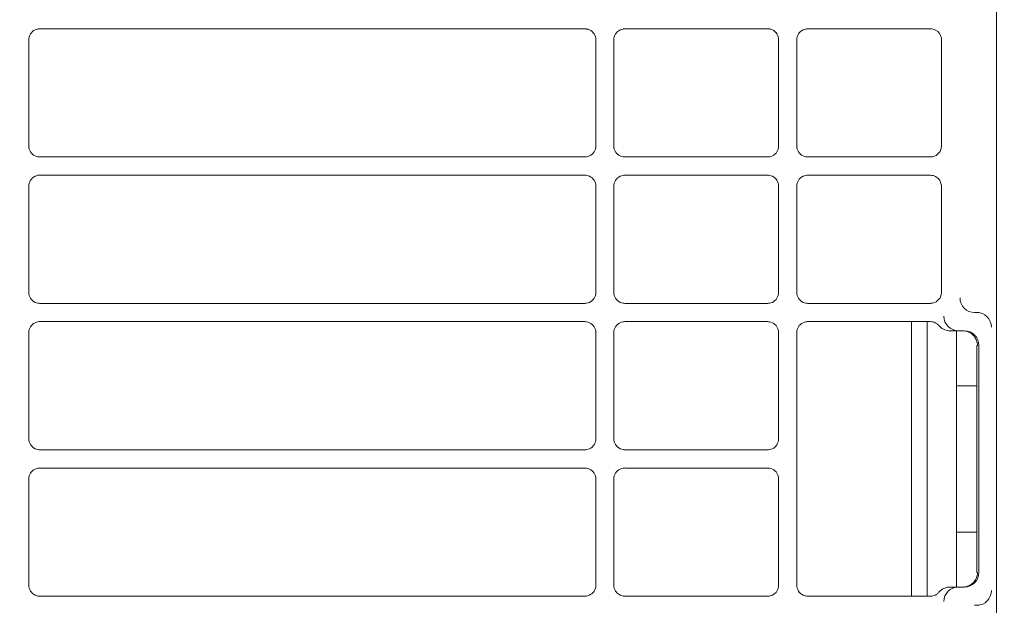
# Model space of a CAD drawing. Header units: millimetres. Extents: x -3034 to 546681, y -100001 to 133386.
# Tile 149 of 173: x 102160 to 102294, y -18041 to -17961. Entities that reach past the tile are written whole.
import ezdxf

# ---------------------------------------------------------------- set-up
doc = ezdxf.new("R2010")
doc.units = ezdxf.units.MM
doc.linetypes.add('ACAD_ISO03W100', pattern=[150, 60, -90])
doc.layers.get('Defpoints').update_dxf_attribs({"color": 252})
for name, color, linetype in [('___INST__AR_podstawy', 3, 'Continuous'), ('DETAIL', 5, 'Continuous'), ('ELEK CIENKIE', 80, 'Continuous'), ('ELEK ODGROMÓWKA', 214, 'Continuous')]:
    doc.layers.add(name, color=color, linetype=linetype)
doc.layers.add('I_WYMIARY', color=6, linetype='Continuous', lineweight=18)
doc.styles.add('DETALE1_100', font='arial.ttf', dxfattribs={"width": 0.6, "height": 200})
doc.dimstyles.new('Detale 1_100', dxfattribs={"dimscale": 0.12, "dimtxt": 250, "dimasz": 20, "dimexe": 50, "dimexo": 0, "dimgap": 30, "dimtad": 1, "dimdec": 1, "dimlfac": 0.1, "dimzin": 9, "dimdsep": 46, "dimtxsty": 'DETALE1_100', "dimblk1": 'DIM_KRESKA_', "dimblk2": 'DIM_KRESKA_', "dimsah": 1, "dimcen": 0, "dimse1": 1, "dimse2": 1, "dimclrd": 256, "dimclre": 256, "dimclrt": 256, "dimadec": 0, "dimazin": 0, "dimtfac": 0.01, "dimtdec": 1, "dimtix": 1, "dimtofl": 0, "dimtmove": 0, "dimatfit": 3, "dimfxl": 1, "dimtolj": 1, "dimtzin": 12, "dimlwd": -1, "dimarcsym": 0})

# ---------------------------------------------------------------- blocks, each defined once
blk = doc.blocks.new('iglice')
at = {"layer": 'ELEK CIENKIE', "color": 80, "linetype": 'ACAD_ISO03W100', "ltscale": 3}
blk.add_circle((-5706.4, 7322.5), 4350, dxfattribs=at)
blk = doc.blocks.new('wentDACH')
at = {"layer": 'DETAIL', "color": 8, "linetype": 'Continuous', "lineweight": 9}
for p, q in [((-83741.17, 25488.14), (-83741.17, 25272.04)), ((-83873.36, 25437.96), (-83873.26, 25438.15)), ((-83873.26, 25438.15), (-83873.13, 25438.32)), ((-83873.13, 25438.32), (-83872.99, 25438.47)), ((-83872.99, 25438.47), (-83872.82, 25438.6)), ((-83872.82, 25438.6), (-83872.63, 25438.7)), ((-83872.63, 25438.7), (-83872.44, 25438.77)), ((-83872.44, 25438.77), (-83872.23, 25438.82)), ((-83797.46, 25438.84), (-83872, 25438.84)), ((-83797.22, 25438.82), (-83797.02, 25438.78)), ((-83797.02, 25438.78), (-83796.82, 25438.7)), ((-83796.82, 25438.7), (-83796.64, 25438.6)), ((-83796.64, 25438.6), (-83796.47, 25438.47)), ((-83796.47, 25438.47), (-83796.32, 25438.32)), ((-83796.32, 25438.32), (-83796.2, 25438.15)), ((-83796.2, 25438.15), (-83796.1, 25437.97)), ((-83793.36, 25437.96), (-83793.26, 25438.14)), ((-83793.26, 25438.14), (-83793.13, 25438.32)), ((-83793.13, 25438.32), (-83792.99, 25438.47)), ((-83792.99, 25438.47), (-83792.82, 25438.59)), ((-83792.82, 25438.59), (-83792.63, 25438.7)), ((-83792.63, 25438.7), (-83792.44, 25438.77)), ((-83792.44, 25438.77), (-83792.23, 25438.82)), ((-83772.46, 25438.84), (-83792, 25438.84)), ((-83772.22, 25438.82), (-83772.02, 25438.78)), ((-83772.02, 25438.78), (-83771.82, 25438.7)), ((-83771.82, 25438.7), (-83771.64, 25438.6)), ((-83771.64, 25438.6), (-83771.47, 25438.47)), ((-83771.47, 25438.47), (-83771.32, 25438.32)), ((-83771.32, 25438.32), (-83771.2, 25438.15)), ((-83771.2, 25438.15), (-83771.1, 25437.97)), ((-83768.36, 25437.96), (-83768.26, 25438.14)), ((-83768.26, 25438.14), (-83768.14, 25438.31)), ((-83768.14, 25438.31), (-83767.99, 25438.47)), ((-83767.99, 25438.47), (-83767.82, 25438.59)), ((-83767.82, 25438.59), (-83767.63, 25438.7)), ((-83767.63, 25438.7), (-83767.44, 25438.77)), ((-83767.44, 25438.77), (-83767.23, 25438.82)), ((-83750.2, 25438.84), (-83767, 25438.84)), ((-83873.49, 25437.34), (-83873.48, 25437.55)), ((-83873.49, 25437.34), (-83873.49, 25422.84)), ((-83873.48, 25437.55), (-83873.43, 25437.76)), ((-83873.43, 25437.76), (-83873.36, 25437.96)), ((-83796.1, 25437.97), (-83796.02, 25437.77)), ((-83796.02, 25437.77), (-83795.98, 25437.56)), ((-83795.98, 25437.56), (-83795.97, 25437.35)), ((-83795.97, 25422.83), (-83795.97, 25437.35)), ((-83793.49, 25437.34), (-83793.48, 25437.55)), ((-83793.49, 25437.34), (-83793.49, 25422.84)), ((-83793.48, 25437.55), (-83793.43, 25437.76)), ((-83793.43, 25437.76), (-83793.36, 25437.96)), ((-83771.1, 25437.97), (-83771.02, 25437.77)), ((-83771.02, 25437.77), (-83770.98, 25437.56)), ((-83770.98, 25437.56), (-83770.97, 25437.35)), ((-83770.97, 25422.83), (-83770.97, 25437.35)), ((-83768.49, 25437.34), (-83768.48, 25437.55)), ((-83768.49, 25437.34), (-83768.49, 25422.84)), ((-83768.48, 25437.55), (-83768.43, 25437.76)), ((-83768.43, 25437.76), (-83768.36, 25437.96)), ((-83748.71, 25422.84), (-83748.71, 25437.34)), ((-83873.48, 25422.63), (-83873.49, 25422.84)), ((-83873.43, 25422.42), (-83873.48, 25422.63)), ((-83873.36, 25422.22), (-83873.43, 25422.42)), ((-83873.26, 25422.04), (-83873.36, 25422.22)), ((-83873.13, 25421.87), (-83873.26, 25422.04)), ((-83796.2, 25422.03), (-83796.32, 25421.86)), ((-83796.1, 25422.22), (-83796.2, 25422.03)), ((-83796.02, 25422.41), (-83796.1, 25422.22)), ((-83795.98, 25422.62), (-83796.02, 25422.41)), ((-83795.97, 25422.83), (-83795.98, 25422.62)), ((-83793.48, 25422.63), (-83793.49, 25422.84)), ((-83793.43, 25422.42), (-83793.48, 25422.63)), ((-83793.36, 25422.22), (-83793.43, 25422.42)), ((-83793.26, 25422.04), (-83793.36, 25422.22)), ((-83793.13, 25421.87), (-83793.26, 25422.04)), ((-83771.2, 25422.03), (-83771.32, 25421.86)), ((-83771.1, 25422.22), (-83771.2, 25422.03)), ((-83771.03, 25422.41), (-83771.1, 25422.22)), ((-83770.98, 25422.62), (-83771.03, 25422.41)), ((-83770.97, 25422.83), (-83770.98, 25422.62)), ((-83768.48, 25422.63), (-83768.49, 25422.84)), ((-83768.43, 25422.42), (-83768.48, 25422.63)), ((-83768.36, 25422.22), (-83768.43, 25422.42)), ((-83768.26, 25422.04), (-83768.36, 25422.22)), ((-83768.13, 25421.87), (-83768.26, 25422.04)), ((-83872.98, 25421.72), (-83873.13, 25421.87)), ((-83872.82, 25421.59), (-83872.98, 25421.72)), ((-83872.63, 25421.48), (-83872.82, 25421.59)), ((-83872.43, 25421.41), (-83872.63, 25421.48)), ((-83872.23, 25421.36), (-83872.43, 25421.41)), ((-83871.99, 25421.34), (-83797.46, 25421.34)), ((-83797.02, 25421.41), (-83797.23, 25421.36)), ((-83796.82, 25421.48), (-83797.02, 25421.41)), ((-83796.64, 25421.58), (-83796.82, 25421.48)), ((-83796.47, 25421.71), (-83796.64, 25421.58)), ((-83796.32, 25421.86), (-83796.47, 25421.71)), ((-83792.99, 25421.72), (-83793.13, 25421.87)), ((-83792.82, 25421.59), (-83792.99, 25421.72)), ((-83792.63, 25421.48), (-83792.82, 25421.59)), ((-83792.43, 25421.41), (-83792.63, 25421.48)), ((-83792.23, 25421.36), (-83792.43, 25421.41)), ((-83792, 25421.34), (-83772.46, 25421.34)), ((-83772.02, 25421.41), (-83772.23, 25421.36)), ((-83771.82, 25421.48), (-83772.02, 25421.41)), ((-83771.64, 25421.58), (-83771.82, 25421.48)), ((-83771.47, 25421.71), (-83771.64, 25421.58)), ((-83771.32, 25421.86), (-83771.47, 25421.71)), ((-83767.99, 25421.72), (-83768.13, 25421.87)), ((-83767.82, 25421.59), (-83767.99, 25421.72)), ((-83767.63, 25421.48), (-83767.82, 25421.59)), ((-83767.44, 25421.41), (-83767.63, 25421.48)), ((-83767.23, 25421.36), (-83767.44, 25421.41)), ((-83767, 25421.34), (-83750.2, 25421.34)), ((-83873.43, 25417.76), (-83873.36, 25417.96)), ((-83873.36, 25417.96), (-83873.26, 25418.15)), ((-83873.26, 25418.15), (-83873.13, 25418.32)), ((-83873.13, 25418.32), (-83872.99, 25418.47)), ((-83872.99, 25418.47), (-83872.82, 25418.6)), ((-83872.82, 25418.6), (-83872.63, 25418.7)), ((-83872.63, 25418.7), (-83872.44, 25418.78)), ((-83872.44, 25418.78), (-83872.23, 25418.82)), ((-83797.46, 25418.84), (-83872, 25418.84)), ((-83797.22, 25418.82), (-83797.02, 25418.78)), ((-83797.02, 25418.78), (-83796.82, 25418.7)), ((-83796.82, 25418.7), (-83796.64, 25418.6)), ((-83796.64, 25418.6), (-83796.47, 25418.47)), ((-83796.47, 25418.47), (-83796.32, 25418.32)), ((-83796.32, 25418.32), (-83796.2, 25418.15)), ((-83796.2, 25418.15), (-83796.1, 25417.97)), ((-83796.1, 25417.97), (-83796.02, 25417.77)), ((-83793.43, 25417.76), (-83793.36, 25417.96)), ((-83793.36, 25417.96), (-83793.26, 25418.14)), ((-83793.26, 25418.14), (-83793.13, 25418.32)), ((-83793.13, 25418.32), (-83792.99, 25418.47)), ((-83792.99, 25418.47), (-83792.82, 25418.6)), ((-83792.82, 25418.6), (-83792.63, 25418.7)), ((-83792.63, 25418.7), (-83792.44, 25418.78)), ((-83792.44, 25418.78), (-83792.23, 25418.82)), ((-83772.46, 25418.84), (-83792, 25418.84)), ((-83772.22, 25418.82), (-83772.02, 25418.78)), ((-83772.02, 25418.78), (-83771.82, 25418.7)), ((-83771.82, 25418.7), (-83771.64, 25418.6)), ((-83771.64, 25418.6), (-83771.47, 25418.47)), ((-83771.47, 25418.47), (-83771.32, 25418.32)), ((-83771.32, 25418.32), (-83771.2, 25418.15)), ((-83771.2, 25418.15), (-83771.1, 25417.97)), ((-83771.1, 25417.97), (-83771.02, 25417.77)), ((-83768.43, 25417.76), (-83768.36, 25417.96)), ((-83768.36, 25417.96), (-83768.26, 25418.14)), ((-83768.26, 25418.14), (-83768.14, 25418.32)), ((-83768.14, 25418.32), (-83767.99, 25418.47)), ((-83767.99, 25418.47), (-83767.82, 25418.6)), ((-83767.82, 25418.6), (-83767.63, 25418.7)), ((-83767.63, 25418.7), (-83767.44, 25418.78)), ((-83767.44, 25418.78), (-83767.23, 25418.82)), ((-83750.2, 25418.84), (-83767, 25418.84)), ((-83873.49, 25417.34), (-83873.48, 25417.55)), ((-83873.49, 25417.34), (-83873.49, 25402.84)), ((-83873.48, 25417.55), (-83873.43, 25417.76)), ((-83796.02, 25417.77), (-83795.98, 25417.56)), ((-83795.98, 25417.56), (-83795.97, 25417.35)), ((-83795.97, 25402.83), (-83795.97, 25417.35)), ((-83793.49, 25417.34), (-83793.48, 25417.55)), ((-83793.49, 25417.34), (-83793.49, 25402.84)), ((-83793.48, 25417.55), (-83793.43, 25417.76)), ((-83771.02, 25417.77), (-83770.98, 25417.56)), ((-83770.98, 25417.56), (-83770.97, 25417.35)), ((-83770.97, 25402.83), (-83770.97, 25417.35)), ((-83768.49, 25417.34), (-83768.48, 25417.55)), ((-83768.49, 25417.34), (-83768.49, 25402.84)), ((-83768.48, 25417.55), (-83768.43, 25417.76)), ((-83748.71, 25402.84), (-83748.71, 25417.34)), ((-83873.48, 25402.63), (-83873.49, 25402.84)), ((-83873.43, 25402.42), (-83873.48, 25402.63)), ((-83873.36, 25402.22), (-83873.43, 25402.42)), ((-83873.26, 25402.04), (-83873.36, 25402.22)), ((-83873.13, 25401.87), (-83873.26, 25402.04)), ((-83872.98, 25401.72), (-83873.13, 25401.87)), ((-83796.32, 25401.86), (-83796.47, 25401.71)), ((-83796.2, 25402.03), (-83796.32, 25401.86)), ((-83796.1, 25402.22), (-83796.2, 25402.03)), ((-83796.02, 25402.41), (-83796.1, 25402.22)), ((-83795.98, 25402.62), (-83796.02, 25402.41)), ((-83795.97, 25402.83), (-83795.98, 25402.62)), ((-83793.48, 25402.63), (-83793.49, 25402.84)), ((-83793.43, 25402.42), (-83793.48, 25402.63)), ((-83793.36, 25402.22), (-83793.43, 25402.42)), ((-83793.26, 25402.04), (-83793.36, 25402.22)), ((-83793.13, 25401.87), (-83793.26, 25402.04)), ((-83792.99, 25401.72), (-83793.13, 25401.87)), ((-83771.32, 25401.86), (-83771.47, 25401.71)), ((-83771.2, 25402.03), (-83771.32, 25401.86)), ((-83771.1, 25402.22), (-83771.2, 25402.03)), ((-83771.03, 25402.41), (-83771.1, 25402.22)), ((-83770.98, 25402.62), (-83771.03, 25402.41)), ((-83770.97, 25402.83), (-83770.98, 25402.62)), ((-83768.48, 25402.63), (-83768.49, 25402.84)), ((-83768.43, 25402.42), (-83768.48, 25402.63)), ((-83768.36, 25402.22), (-83768.43, 25402.42)), ((-83768.26, 25402.04), (-83768.36, 25402.22)), ((-83768.13, 25401.87), (-83768.26, 25402.04)), ((-83767.99, 25401.72), (-83768.13, 25401.87)), ((-83872.82, 25401.59), (-83872.98, 25401.72)), ((-83872.63, 25401.48), (-83872.82, 25401.59)), ((-83872.43, 25401.41), (-83872.63, 25401.48)), ((-83872.23, 25401.36), (-83872.43, 25401.41)), ((-83872, 25401.34), (-83797.46, 25401.34)), ((-83797.02, 25401.41), (-83797.23, 25401.36)), ((-83796.82, 25401.48), (-83797.02, 25401.41)), ((-83796.64, 25401.58), (-83796.82, 25401.48)), ((-83796.47, 25401.71), (-83796.64, 25401.58)), ((-83792.82, 25401.59), (-83792.99, 25401.72)), ((-83792.63, 25401.48), (-83792.82, 25401.59)), ((-83792.44, 25401.41), (-83792.63, 25401.48)), ((-83792.23, 25401.36), (-83792.44, 25401.41)), ((-83792, 25401.34), (-83772.46, 25401.34)), ((-83772.02, 25401.41), (-83772.23, 25401.36)), ((-83771.82, 25401.48), (-83772.02, 25401.41)), ((-83771.64, 25401.58), (-83771.82, 25401.48)), ((-83771.47, 25401.71), (-83771.64, 25401.58)), ((-83767.82, 25401.59), (-83767.99, 25401.72)), ((-83767.63, 25401.48), (-83767.82, 25401.59)), ((-83767.44, 25401.41), (-83767.63, 25401.48)), ((-83767.23, 25401.36), (-83767.44, 25401.41)), ((-83767, 25401.34), (-83750.2, 25401.34)), ((-83744.17, 25400.09), (-83743.55, 25400.09)), ((-83873.48, 25397.55), (-83873.43, 25397.76)), ((-83873.43, 25397.76), (-83873.36, 25397.96)), ((-83873.36, 25397.96), (-83873.26, 25398.15)), ((-83873.26, 25398.15), (-83873.13, 25398.32)), ((-83873.13, 25398.32), (-83872.99, 25398.47)), ((-83872.99, 25398.47), (-83872.82, 25398.6)), ((-83872.82, 25398.6), (-83872.63, 25398.7)), ((-83872.63, 25398.7), (-83872.44, 25398.78)), ((-83872.44, 25398.78), (-83872.23, 25398.82)), ((-83797.46, 25398.84), (-83872, 25398.84)), ((-83797.22, 25398.82), (-83797.02, 25398.78)), ((-83797.02, 25398.78), (-83796.82, 25398.7)), ((-83796.82, 25398.7), (-83796.64, 25398.6)), ((-83796.64, 25398.6), (-83796.47, 25398.47)), ((-83796.47, 25398.47), (-83796.32, 25398.32)), ((-83796.32, 25398.32), (-83796.2, 25398.15)), ((-83796.2, 25398.15), (-83796.1, 25397.97)), ((-83796.1, 25397.97), (-83796.02, 25397.77)), ((-83796.02, 25397.77), (-83795.98, 25397.56)), ((-83793.48, 25397.55), (-83793.43, 25397.76)), ((-83793.43, 25397.76), (-83793.36, 25397.96)), ((-83793.36, 25397.96), (-83793.26, 25398.15)), ((-83793.26, 25398.15), (-83793.13, 25398.32)), ((-83793.13, 25398.32), (-83792.99, 25398.47)), ((-83792.99, 25398.47), (-83792.82, 25398.6)), ((-83792.82, 25398.6), (-83792.63, 25398.7)), ((-83792.63, 25398.7), (-83792.44, 25398.78)), ((-83792.44, 25398.78), (-83792.23, 25398.82)), ((-83772.46, 25398.84), (-83792, 25398.84)), ((-83772.22, 25398.82), (-83772.02, 25398.78)), ((-83772.02, 25398.78), (-83771.82, 25398.7)), ((-83771.82, 25398.7), (-83771.64, 25398.6)), ((-83771.64, 25398.6), (-83771.47, 25398.47)), ((-83771.47, 25398.47), (-83771.32, 25398.32)), ((-83771.32, 25398.32), (-83771.2, 25398.15)), ((-83771.2, 25398.15), (-83771.1, 25397.97)), ((-83771.1, 25397.97), (-83771.02, 25397.77)), ((-83771.02, 25397.77), (-83770.98, 25397.56)), ((-83768.48, 25397.55), (-83768.43, 25397.76)), ((-83768.43, 25397.76), (-83768.36, 25397.96)), ((-83768.36, 25397.96), (-83768.26, 25398.14)), ((-83768.26, 25398.14), (-83768.14, 25398.32)), ((-83768.14, 25398.32), (-83767.99, 25398.47)), ((-83767.99, 25398.47), (-83767.82, 25398.6)), ((-83767.82, 25398.6), (-83767.63, 25398.7)), ((-83767.63, 25398.7), (-83767.44, 25398.78)), ((-83767.44, 25398.78), (-83767.23, 25398.82)), ((-83750.2, 25398.84), (-83767, 25398.84)), ((-83752.8, 25398.84), (-83752.8, 25361.34)), ((-83750.66, 25398.84), (-83750.66, 25361.34)), ((-83749.58, 25398.7), (-83749.49, 25398.66)), ((-83749.49, 25398.66), (-83749.41, 25398.61)), ((-83749.41, 25398.61), (-83749.34, 25398.56)), ((-83749.34, 25398.56), (-83749.26, 25398.51)), ((-83749.26, 25398.51), (-83749.19, 25398.44)), ((-83749.19, 25398.44), (-83749.12, 25398.38)), ((-83749.12, 25398.38), (-83749.06, 25398.31)), ((-83748.9, 25398.14), (-83749.03, 25398.27)), ((-83748.75, 25398.01), (-83748.9, 25398.14)), ((-83748.6, 25397.9), (-83748.75, 25398.01)), ((-83748.43, 25397.81), (-83748.6, 25397.9)), ((-83748.26, 25397.73), (-83748.43, 25397.81)), ((-83873.49, 25397.34), (-83873.48, 25397.55)), ((-83873.49, 25397.34), (-83873.49, 25382.84)), ((-83795.98, 25397.56), (-83795.97, 25397.35)), ((-83795.97, 25382.83), (-83795.97, 25397.35)), ((-83793.49, 25397.34), (-83793.48, 25397.55)), ((-83793.49, 25397.34), (-83793.49, 25382.84)), ((-83770.98, 25397.56), (-83770.97, 25397.35)), ((-83770.97, 25382.83), (-83770.97, 25397.35)), ((-83768.49, 25397.34), (-83768.48, 25397.55)), ((-83768.49, 25362.84), (-83768.49, 25397.34)), ((-83748.08, 25397.67), (-83748.26, 25397.73)), ((-83747.89, 25397.63), (-83748.08, 25397.67)), ((-83747.71, 25397.6), (-83747.89, 25397.63)), ((-83747.52, 25397.59), (-83747.71, 25397.6)), ((-83745.58, 25397.59), (-83747.52, 25397.59)), ((-83746.66, 25397.59), (-83746.66, 25362.59)), ((-83743.87, 25390.09), (-83743.87, 25395.59)), ((-83743.87, 25395.59), (-83743.79, 25395.59)), ((-83743.84, 25396.03), (-83743.84, 25396.04)), ((-83743.84, 25396.01), (-83743.84, 25396.03)), ((-83743.83, 25396), (-83743.84, 25396.01)), ((-83743.83, 25395.99), (-83743.83, 25396)), ((-83743.83, 25395.98), (-83743.83, 25395.99)), ((-83743.83, 25395.97), (-83743.83, 25395.98)), ((-83743.82, 25395.96), (-83743.83, 25395.97)), ((-83743.82, 25395.95), (-83743.82, 25395.96)), ((-83743.58, 25364.59), (-83743.58, 25395.59)), ((-83743.87, 25390.09), (-83746.66, 25390.09)), ((-83743.87, 25370.09), (-83743.87, 25390.09)), ((-83873.48, 25382.63), (-83873.49, 25382.84)), ((-83873.43, 25382.42), (-83873.48, 25382.63)), ((-83873.36, 25382.22), (-83873.43, 25382.42)), ((-83873.26, 25382.04), (-83873.36, 25382.22)), ((-83873.13, 25381.87), (-83873.26, 25382.04)), ((-83872.98, 25381.72), (-83873.13, 25381.87)), ((-83872.82, 25381.59), (-83872.98, 25381.72)), ((-83796.47, 25381.71), (-83796.64, 25381.58)), ((-83796.32, 25381.86), (-83796.47, 25381.71)), ((-83796.2, 25382.03), (-83796.32, 25381.86)), ((-83796.1, 25382.22), (-83796.2, 25382.03)), ((-83796.02, 25382.41), (-83796.1, 25382.22)), ((-83795.98, 25382.62), (-83796.02, 25382.41)), ((-83795.97, 25382.83), (-83795.98, 25382.62)), ((-83793.48, 25382.63), (-83793.49, 25382.84)), ((-83793.43, 25382.42), (-83793.48, 25382.63)), ((-83793.36, 25382.22), (-83793.43, 25382.42)), ((-83793.26, 25382.04), (-83793.36, 25382.22)), ((-83793.13, 25381.87), (-83793.26, 25382.04)), ((-83792.99, 25381.72), (-83793.13, 25381.87)), ((-83792.82, 25381.59), (-83792.99, 25381.72)), ((-83771.47, 25381.71), (-83771.64, 25381.58)), ((-83771.32, 25381.86), (-83771.47, 25381.71)), ((-83771.2, 25382.03), (-83771.32, 25381.86)), ((-83771.1, 25382.22), (-83771.2, 25382.03)), ((-83771.03, 25382.41), (-83771.1, 25382.22)), ((-83770.98, 25382.62), (-83771.03, 25382.41)), ((-83770.97, 25382.83), (-83770.98, 25382.62)), ((-83872.63, 25381.48), (-83872.82, 25381.59)), ((-83872.43, 25381.41), (-83872.63, 25381.48)), ((-83872.23, 25381.36), (-83872.43, 25381.41)), ((-83872, 25381.34), (-83797.46, 25381.34)), ((-83797.02, 25381.41), (-83797.23, 25381.36)), ((-83796.82, 25381.48), (-83797.02, 25381.41)), ((-83796.64, 25381.58), (-83796.82, 25381.48)), ((-83792.63, 25381.48), (-83792.82, 25381.59)), ((-83792.44, 25381.41), (-83792.63, 25381.48)), ((-83792.23, 25381.36), (-83792.44, 25381.41)), ((-83792, 25381.34), (-83772.46, 25381.34)), ((-83772.02, 25381.41), (-83772.23, 25381.36)), ((-83771.82, 25381.48), (-83772.02, 25381.41)), ((-83771.64, 25381.58), (-83771.82, 25381.48)), ((-83873.43, 25377.76), (-83873.48, 25377.56)), ((-83873.36, 25377.96), (-83873.43, 25377.76)), ((-83873.26, 25378.15), (-83873.36, 25377.96)), ((-83873.13, 25378.32), (-83873.26, 25378.15)), ((-83872.98, 25378.47), (-83873.13, 25378.32)), ((-83872.82, 25378.6), (-83872.98, 25378.47)), ((-83872.63, 25378.7), (-83872.82, 25378.6)), ((-83872.43, 25378.78), (-83872.63, 25378.7)), ((-83872.23, 25378.82), (-83872.43, 25378.78)), ((-83872, 25378.84), (-83797.46, 25378.84)), ((-83797.02, 25378.78), (-83797.23, 25378.82)), ((-83796.82, 25378.7), (-83797.02, 25378.78)), ((-83796.64, 25378.6), (-83796.82, 25378.7)), ((-83796.47, 25378.47), (-83796.64, 25378.6)), ((-83796.32, 25378.32), (-83796.47, 25378.47)), ((-83796.2, 25378.15), (-83796.32, 25378.32)), ((-83796.1, 25377.97), (-83796.2, 25378.15)), ((-83796.02, 25377.77), (-83796.1, 25377.97)), ((-83795.98, 25377.56), (-83796.02, 25377.77)), ((-83795.97, 25377.35), (-83795.98, 25377.56)), ((-83793.43, 25377.76), (-83793.48, 25377.55)), ((-83793.36, 25377.96), (-83793.43, 25377.76)), ((-83793.26, 25378.15), (-83793.36, 25377.96)), ((-83793.13, 25378.32), (-83793.26, 25378.15)), ((-83792.99, 25378.47), (-83793.13, 25378.32)), ((-83792.82, 25378.6), (-83792.99, 25378.47)), ((-83792.63, 25378.7), (-83792.82, 25378.6)), ((-83792.44, 25378.78), (-83792.63, 25378.7)), ((-83792.23, 25378.82), (-83792.44, 25378.78)), ((-83792, 25378.84), (-83772.46, 25378.84)), ((-83772.02, 25378.78), (-83772.23, 25378.82)), ((-83771.82, 25378.7), (-83772.02, 25378.78)), ((-83771.64, 25378.6), (-83771.82, 25378.7)), ((-83771.47, 25378.47), (-83771.64, 25378.6)), ((-83771.32, 25378.32), (-83771.47, 25378.47)), ((-83771.2, 25378.15), (-83771.32, 25378.32)), ((-83771.1, 25377.97), (-83771.2, 25378.15)), ((-83771.03, 25377.77), (-83771.1, 25377.97)), ((-83770.98, 25377.56), (-83771.03, 25377.77)), ((-83770.97, 25377.35), (-83770.98, 25377.56)), ((-83873.48, 25377.56), (-83873.49, 25377.34)), ((-83873.49, 25362.84), (-83873.49, 25377.34)), ((-83795.97, 25377.35), (-83795.97, 25362.83)), ((-83793.48, 25377.55), (-83793.49, 25377.34)), ((-83793.49, 25362.84), (-83793.49, 25377.34)), ((-83770.97, 25377.35), (-83770.97, 25362.83)), ((-83743.87, 25370.09), (-83746.66, 25370.09)), ((-83743.87, 25364.59), (-83743.87, 25370.09)), ((-83743.87, 25364.59), (-83743.79, 25364.59)), ((-83743.87, 25364.04), (-83743.84, 25364.14)), ((-83743.84, 25364.14), (-83743.82, 25364.24)), ((-83743.79, 25364.59), (-83743.79, 25364.59)), ((-83873.49, 25362.84), (-83873.48, 25362.63)), ((-83795.98, 25362.62), (-83795.97, 25362.83)), ((-83793.49, 25362.84), (-83793.48, 25362.63)), ((-83770.98, 25362.62), (-83770.97, 25362.83)), ((-83768.49, 25362.84), (-83768.48, 25362.63)), ((-83744.12, 25363.49), (-83744.07, 25363.58)), ((-83744.07, 25363.58), (-83744.02, 25363.66)), ((-83744.02, 25363.66), (-83743.97, 25363.76)), ((-83743.97, 25363.76), (-83743.93, 25363.85)), ((-83743.93, 25363.85), (-83743.9, 25363.94)), ((-83743.9, 25363.94), (-83743.87, 25364.04)), ((-83873.48, 25362.63), (-83873.43, 25362.42)), ((-83873.43, 25362.42), (-83873.36, 25362.23)), ((-83873.36, 25362.23), (-83873.26, 25362.04)), ((-83873.26, 25362.04), (-83873.13, 25361.87)), ((-83873.13, 25361.87), (-83872.99, 25361.72)), ((-83872.99, 25361.72), (-83872.82, 25361.59)), ((-83872.82, 25361.59), (-83872.63, 25361.49)), ((-83872.63, 25361.49), (-83872.44, 25361.41)), ((-83872.44, 25361.41), (-83872.23, 25361.36)), ((-83797.22, 25361.36), (-83797.02, 25361.41)), ((-83797.02, 25361.41), (-83796.82, 25361.48)), ((-83796.82, 25361.48), (-83796.64, 25361.59)), ((-83796.64, 25361.59), (-83796.47, 25361.71)), ((-83796.47, 25361.71), (-83796.32, 25361.86)), ((-83796.32, 25361.86), (-83796.2, 25362.03)), ((-83796.2, 25362.03), (-83796.1, 25362.22)), ((-83796.1, 25362.22), (-83796.02, 25362.42)), ((-83796.02, 25362.42), (-83795.98, 25362.62)), ((-83793.48, 25362.63), (-83793.43, 25362.42)), ((-83793.43, 25362.42), (-83793.36, 25362.23)), ((-83793.36, 25362.23), (-83793.26, 25362.04)), ((-83793.26, 25362.04), (-83793.13, 25361.87)), ((-83793.13, 25361.87), (-83792.99, 25361.72)), ((-83792.99, 25361.72), (-83792.82, 25361.59)), ((-83792.82, 25361.59), (-83792.63, 25361.49)), ((-83792.63, 25361.49), (-83792.44, 25361.41)), ((-83792.44, 25361.41), (-83792.23, 25361.36)), ((-83772.22, 25361.36), (-83772.02, 25361.41)), ((-83772.02, 25361.41), (-83771.82, 25361.48)), ((-83771.82, 25361.48), (-83771.64, 25361.59)), ((-83771.64, 25361.59), (-83771.47, 25361.71)), ((-83771.47, 25361.71), (-83771.32, 25361.86)), ((-83771.32, 25361.86), (-83771.2, 25362.03)), ((-83771.2, 25362.03), (-83771.1, 25362.22)), ((-83771.1, 25362.22), (-83771.02, 25362.42)), ((-83771.02, 25362.42), (-83770.98, 25362.62)), ((-83768.48, 25362.63), (-83768.43, 25362.42)), ((-83768.43, 25362.42), (-83768.36, 25362.23)), ((-83768.36, 25362.23), (-83768.26, 25362.04)), ((-83768.26, 25362.04), (-83768.14, 25361.87)), ((-83768.14, 25361.87), (-83767.99, 25361.72)), ((-83767.99, 25361.72), (-83767.82, 25361.59)), ((-83767.82, 25361.59), (-83767.63, 25361.49)), ((-83767.63, 25361.49), (-83767.44, 25361.41)), ((-83767.44, 25361.41), (-83767.23, 25361.36)), ((-83749.58, 25361.48), (-83749.49, 25361.52)), ((-83749.49, 25361.52), (-83749.41, 25361.57)), ((-83749.41, 25361.57), (-83749.34, 25361.62)), ((-83749.34, 25361.62), (-83749.26, 25361.68)), ((-83749.26, 25361.68), (-83749.19, 25361.74)), ((-83749.19, 25361.74), (-83749.12, 25361.81)), ((-83749.12, 25361.81), (-83749.06, 25361.87)), ((-83748.9, 25362.05), (-83749.03, 25361.91)), ((-83748.75, 25362.17), (-83748.9, 25362.05)), ((-83748.6, 25362.28), (-83748.75, 25362.17)), ((-83748.43, 25362.37), (-83748.6, 25362.28)), ((-83748.26, 25362.45), (-83748.43, 25362.37)), ((-83748.08, 25362.51), (-83748.26, 25362.45)), ((-83747.89, 25362.56), (-83748.08, 25362.51)), ((-83747.71, 25362.58), (-83747.89, 25362.56)), ((-83747.52, 25362.59), (-83747.71, 25362.58)), ((-83745.58, 25362.59), (-83747.52, 25362.59)), ((-83797.46, 25361.34), (-83872, 25361.34)), ((-83772.46, 25361.34), (-83792, 25361.34)), ((-83750.2, 25361.34), (-83767, 25361.34)), ((-83743.55, 25360.09), (-83744.17, 25360.09))]:
    blk.add_line(p, q, dxfattribs=at)
for centre, radius, start, end in [((-83872, 25437.35), 1.5, 90.002, 98.9658), ((-83797.46, 25437.33), 1.51, 81.0681, 89.9981), ((-83792, 25437.35), 1.49, 90.0019, 98.9715), ((-83772.46, 25437.33), 1.51, 81.0689, 89.9981), ((-83767, 25437.35), 1.49, 90.0019, 98.9733), ((-83750.2, 25437.35), 1.49, 62.9893, 89.999), ((-83750.2, 25437.34), 1.5, 8.8556, 62.923), ((-83750.22, 25437.34), 1.51, 359.995, 8.9228), ((-83750.2, 25422.84), 1.49, 270.0011, 351.1022), ((-83750.22, 25422.84), 1.51, 351.057, 357.9314), ((-83750.21, 25422.84), 1.51, 357.9315, 359.994), ((-83871.99, 25422.84), 1.5, 261.0364, 269.9977), ((-83797.46, 25422.85), 1.51, 270.0022, 278.9285), ((-83792, 25422.84), 1.5, 261.0306, 269.9977), ((-83772.46, 25422.85), 1.51, 270.0022, 278.9276), ((-83767, 25422.84), 1.5, 261.0288, 269.9977), ((-83872, 25417.35), 1.5, 90.002, 98.9657), ((-83797.46, 25417.33), 1.51, 81.0683, 89.9981), ((-83792, 25417.35), 1.49, 90.002, 98.9713), ((-83772.46, 25417.33), 1.51, 81.0692, 89.9981), ((-83767, 25417.35), 1.49, 90.002, 98.9731), ((-83750.2, 25417.35), 1.49, 63.0126, 89.9988), ((-83750.21, 25417.34), 1.5, 8.8618, 62.9484), ((-83750.22, 25417.34), 1.51, 359.9959, 8.9272), ((-83750.2, 25402.84), 1.49, 270.0013, 351.1057), ((-83750.22, 25402.84), 1.51, 351.0586, 357.9076), ((-83750.22, 25402.84), 1.51, 357.9077, 359.995), ((-83744.17, 25402.09), 2, 180.0071, 270.0069), ((-83872, 25402.84), 1.5, 261.0362, 269.9977), ((-83797.46, 25402.85), 1.51, 270.0022, 278.9288), ((-83792, 25402.84), 1.5, 261.0304, 269.9978), ((-83772.46, 25402.85), 1.51, 270.0022, 278.9279), ((-83767, 25402.84), 1.5, 261.0286, 269.9978), ((-83746.38, 25399.59), 2, 180.0023, 270.0021), ((-83743.88, 25398.1), 2, 0.0022, 89.9993), ((-83872, 25397.35), 1.5, 90.002, 98.9655), ((-83797.46, 25397.33), 1.51, 81.0686, 89.9981), ((-83792, 25397.35), 1.49, 90.002, 98.9711), ((-83772.46, 25397.33), 1.51, 81.0695, 89.9981), ((-83767, 25397.35), 1.49, 90.002, 98.973), ((-83750.2, 25397.35), 1.49, 65.0946, 89.9988), ((-83745.58, 25395.59), 2, 0.0018, 90.0015), ((-83745.66, 25396.02), 1.56, 60.5022, 87.0663), ((-83745.79, 25395.59), 2, 45.0011, 63.4359), ((-83745.79, 25395.59), 2, 33.4508, 45.0011), ((-83745.77, 25395.61), 1.97, 12.6227, 33.4526), ((-83744.58, 25395.7), 0.801, 351.9977, 18.5636), ((-83872, 25382.84), 1.5, 261.036, 269.9978), ((-83797.46, 25382.85), 1.51, 270.0021, 278.9291), ((-83792, 25382.84), 1.5, 261.0302, 269.9978), ((-83772.46, 25382.85), 1.51, 270.0021, 278.9282), ((-83872, 25377.35), 1.5, 90.0022, 98.964), ((-83797.46, 25377.33), 1.51, 81.0709, 89.9979), ((-83792, 25377.35), 1.5, 90.0022, 98.9698), ((-83772.46, 25377.33), 1.51, 81.0718, 89.9979), ((-83745.58, 25364.59), 2, 269.9985, 359.9982), ((-83745.79, 25364.59), 2, 349.4387, 360), ((-83745.79, 25364.59), 2, 275.8673, 296.5641), ((-83745.79, 25364.59), 2, 296.5641, 314.9989), ((-83745.21, 25364.12), 1.26, 311.5565, 329.9916), ((-83750.2, 25362.84), 1.49, 270.0012, 294.9054), ((-83747.53, 25360.59), 2, 138.5055, 139.942), ((-83746.38, 25360.59), 2, 89.998, 179.9977), ((-83747.51, 25359.87), 2.72, 89.9997, 90.2216), ((-83743.88, 25362.09), 2, 271.3646, 359.9978), ((-83872, 25362.84), 1.5, 261.0345, 269.998), ((-83797.46, 25362.85), 1.51, 270.0019, 278.9314), ((-83792, 25362.84), 1.49, 261.0289, 269.998), ((-83772.46, 25362.85), 1.51, 270.0019, 278.9305), ((-83767, 25362.84), 1.49, 261.027, 269.998), ((-83743.88, 25362.09), 2, 270.0008, 271.3705)]:
    blk.add_arc(centre, radius, start, end, dxfattribs=at)
blk = doc.blocks.new('DIM_KRESKA_')
for p, q in [((0, 14), (0, -14)), ((-6, 0), (6, 0))]:
    blk.add_line(p, q)
at = {"const_width": 1.2}
blk.add_lwpolyline([(-4.243, -4.243), (4.243, 4.243)], dxfattribs=at)
blk = doc.blocks.new('*D524')
at = {"layer": 'Defpoints', "color": 0}
for p in [(101226.4, -17351.32), (109926.4, -17351.32), (109926.4, -19434.49)]:
    blk.add_point(p, dxfattribs=at)
at = {"layer": 'I_WYMIARY'}
blk.add_line((101228.8, -19434.49), (109924, -19434.49), dxfattribs=at)
at = {"layer": 'I_WYMIARY', "xscale": 2.4, "yscale": 2.4, "zscale": 2.4, "rotation": 180}
blk.add_blockref('DIM_KRESKA_', (101226.4, -19434.49), dxfattribs=at)
at = {"layer": 'I_WYMIARY', "xscale": 2.4, "yscale": 2.4, "zscale": 2.4}
blk.add_blockref('DIM_KRESKA_', (109926.4, -19434.49), dxfattribs=at)
at = {"layer": 'I_WYMIARY', "insert": (105576.4, -19328.7), "char_height": 200, "attachment_point": 5, "style": 'DETALE1_100'}
blk.add_mtext('\\A1;870', dxfattribs=at)

msp = doc.modelspace()

# ---------------------------------------------------------------- block references
at = {"layer": '___INST__AR_podstawy', "color": 210, "lineweight": 40}
msp.add_blockref('wentDACH', (186034.592, -43400.942), dxfattribs=at)
at = {"layer": 'ELEK ODGROMÓWKA'}
msp.add_blockref('iglice', (111335.99, -24243.943), dxfattribs=at)

# ---------------------------------------------------------------- dimensions: what is measured, and where the dimension line sits
at = {"layer": 'I_WYMIARY'}
dim = msp.add_linear_dim(base=(109926.396, -19434.486), p1=(101226.396, -17351.322), p2=(109926.396, -17351.322), dimstyle='Detale 1_100', dxfattribs=at)
dim.commit()
dim.dimension.update_dxf_attribs({"geometry": '*D524', "text_midpoint": (105576.396, -19328.703)})

doc.saveas('drawing.dxf')
